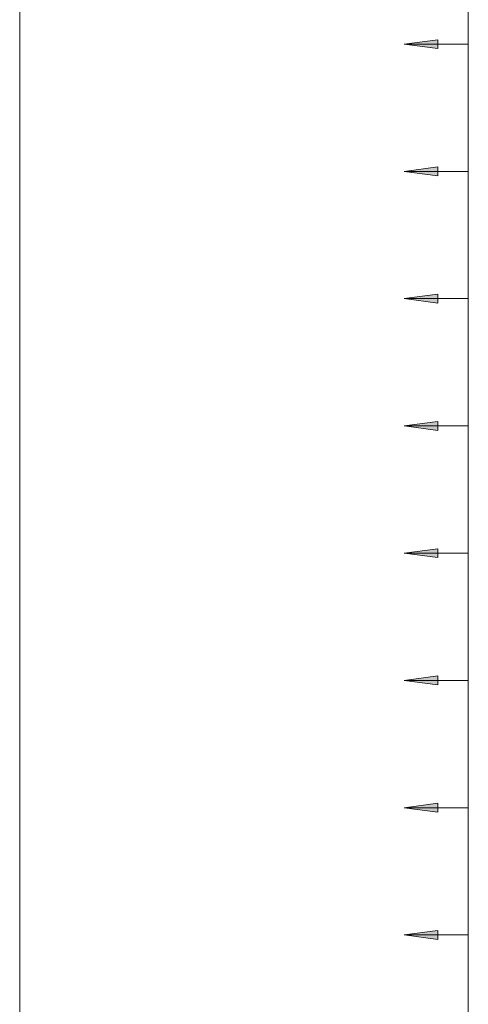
# Model space of a CAD drawing. Header units: millimetres. Extents: x 4307 to 42792, y 1610 to 10025.
# Tile 147 of 256: x 24630 to 24979, y 4358 to 5124. Entities that reach past the tile are written whole.
import ezdxf

# ---------------------------------------------------------------- set-up
doc = ezdxf.new("R2010")
doc.units = ezdxf.units.MM
for name, color, linetype, lineweight in [('A-ANNO-DIMS', 211, 'Continuous', 5), ('A-ANNO-DIMS-25', 211, 'Continuous', 5), ('S-COLS', 52, 'Continuous', 9)]:
    doc.layers.add(name, color=color, linetype=linetype, lineweight=lineweight)
doc.styles.add('Arial_1', font='arial.ttf', dxfattribs={"height": 62.5})
doc.dimstyles.new('Výztuž_kusy__řezy__3', dxfattribs={"dimscale": 304.8, "dimtxt": 0.18, "dimasz": 0, "dimexe": 0, "dimexo": 0.0625, "dimgap": 0.082021, "dimtad": 1, "dimdec": 0, "dimzin": 0, "dimdsep": 46, "dimtxsty": 'Arial_1', "dimblk1": 'NONE', "dimblk2": 'NONE', "dimsah": 1, "dimcen": 0.09, "dimazin": 0, "dimtfac": 1, "dimtdec": 4, "dimtix": 1, "dimtmove": 0, "dimatfit": 3, "dimfxl": 0.164042, "dimfxlon": 1, "dimtvp": 1, "dimtfill": 1, "dimtolj": 1, "dimtzin": 0, "dimarcsym": 2})

# ---------------------------------------------------------------- blocks, each defined once
blk = doc.blocks.new('DIMBLOCK705-V1')
at = {"layer": 'A-ANNO-DIMS-25'}
for points in [[(24929.13, 5203.98), (24955.42, 5200.51), (24955.42, 5207.44)], [(24929.13, 5104.97), (24955.42, 5101.51), (24955.42, 5108.43)]]:
    blk.add_hatch(color=256, dxfattribs=at).paths.add_polyline_path(points)
for p, q in [((24955.42, 5207.44), (24929.13, 5203.98)), ((24929.13, 5203.98), (24955.42, 5200.51)), ((24979.13, 5203.98), (24929.13, 5203.98)), ((24955.42, 5200.51), (24955.42, 5207.44)), ((24979.13, 5203.98), (24979.13, 5104.97)), ((24979.13, 5203.98), (24979.13, 5203.98)), ((24955.42, 5108.43), (24929.13, 5104.97)), ((24929.13, 5104.97), (24955.42, 5101.51)), ((24979.13, 5104.97), (24929.13, 5104.97)), ((24955.42, 5101.51), (24955.42, 5108.43)), ((24979.13, 5104.97), (24979.13, 5104.97))]:
    blk.add_line(p, q, dxfattribs=at)
blk = doc.blocks.new('_None')
blk = doc.blocks.new('DIMBLOCK706-V1')
at = {"layer": 'A-ANNO-DIMS-25'}
for points in [[(24929.13, 5104.97), (24955.42, 5101.51), (24955.42, 5108.43)], [(24929.13, 5005.96), (24955.42, 5002.5), (24955.42, 5009.42)]]:
    blk.add_hatch(color=256, dxfattribs=at).paths.add_polyline_path(points)
for p, q in [((24955.42, 5108.43), (24929.13, 5104.97)), ((24929.13, 5104.97), (24955.42, 5101.51)), ((24979.13, 5104.97), (24929.13, 5104.97)), ((24955.42, 5101.51), (24955.42, 5108.43)), ((24979.13, 5104.97), (24979.13, 5005.96)), ((24979.13, 5104.97), (24979.13, 5104.97)), ((24955.42, 5009.42), (24929.13, 5005.96)), ((24929.13, 5005.96), (24955.42, 5002.5)), ((24979.13, 5005.96), (24929.13, 5005.96)), ((24955.42, 5002.5), (24955.42, 5009.42)), ((24979.13, 5005.96), (24979.13, 5005.96))]:
    blk.add_line(p, q, dxfattribs=at)
blk = doc.blocks.new('DIMBLOCK707-V1')
at = {"layer": 'A-ANNO-DIMS-25'}
for points in [[(24929.13, 5005.96), (24955.42, 5002.5), (24955.42, 5009.42)], [(24929.13, 4906.96), (24955.42, 4903.5), (24955.42, 4910.42)]]:
    blk.add_hatch(color=256, dxfattribs=at).paths.add_polyline_path(points)
for p, q in [((24955.42, 5009.42), (24929.13, 5005.96)), ((24929.13, 5005.96), (24955.42, 5002.5)), ((24979.13, 5005.96), (24929.13, 5005.96)), ((24955.42, 5002.5), (24955.42, 5009.42)), ((24979.13, 5005.96), (24979.13, 4906.96)), ((24979.13, 5005.96), (24979.13, 5005.96)), ((24955.42, 4910.42), (24929.13, 4906.96)), ((24955.42, 4903.5), (24955.42, 4910.42)), ((24929.13, 4906.96), (24955.42, 4903.5)), ((24979.13, 4906.96), (24929.13, 4906.96)), ((24979.13, 4906.96), (24979.13, 4906.96))]:
    blk.add_line(p, q, dxfattribs=at)
blk = doc.blocks.new('DIMBLOCK708-V1')
at = {"layer": 'A-ANNO-DIMS-25'}
for points in [[(24929.13, 4906.96), (24955.42, 4903.5), (24955.42, 4910.42)], [(24929.13, 4807.95), (24955.42, 4804.49), (24955.42, 4811.41)]]:
    blk.add_hatch(color=256, dxfattribs=at).paths.add_polyline_path(points)
for p, q in [((24955.42, 4910.42), (24929.13, 4906.96)), ((24955.42, 4903.5), (24955.42, 4910.42)), ((24929.13, 4906.96), (24955.42, 4903.5)), ((24979.13, 4906.96), (24929.13, 4906.96)), ((24979.13, 4906.96), (24979.13, 4807.95)), ((24979.13, 4906.96), (24979.13, 4906.96)), ((24955.42, 4811.41), (24929.13, 4807.95)), ((24955.42, 4804.49), (24955.42, 4811.41)), ((24929.13, 4807.95), (24955.42, 4804.49)), ((24979.13, 4807.95), (24929.13, 4807.95)), ((24979.13, 4807.95), (24979.13, 4807.95))]:
    blk.add_line(p, q, dxfattribs=at)
blk = doc.blocks.new('DIMBLOCK709-V1')
at = {"layer": 'A-ANNO-DIMS-25'}
for points in [[(24929.13, 4807.95), (24955.42, 4804.49), (24955.42, 4811.41)], [(24929.13, 4708.94), (24955.42, 4705.48), (24955.42, 4712.4)]]:
    blk.add_hatch(color=256, dxfattribs=at).paths.add_polyline_path(points)
for p, q in [((24955.42, 4811.41), (24929.13, 4807.95)), ((24955.42, 4804.49), (24955.42, 4811.41)), ((24929.13, 4807.95), (24955.42, 4804.49)), ((24979.13, 4807.95), (24929.13, 4807.95)), ((24979.13, 4807.95), (24979.13, 4708.94)), ((24979.13, 4807.95), (24979.13, 4807.95)), ((24955.42, 4712.4), (24929.13, 4708.94)), ((24955.42, 4705.48), (24955.42, 4712.4)), ((24929.13, 4708.94), (24955.42, 4705.48)), ((24979.13, 4708.94), (24929.13, 4708.94)), ((24979.13, 4708.94), (24979.13, 4708.94))]:
    blk.add_line(p, q, dxfattribs=at)
blk = doc.blocks.new('DIMBLOCK710-V1')
at = {"layer": 'A-ANNO-DIMS-25'}
for points in [[(24929.13, 4708.94), (24955.42, 4705.48), (24955.42, 4712.4)], [(24929.13, 4609.94), (24955.42, 4606.48), (24955.42, 4613.4)]]:
    blk.add_hatch(color=256, dxfattribs=at).paths.add_polyline_path(points)
for p, q in [((24955.42, 4712.4), (24929.13, 4708.94)), ((24955.42, 4705.48), (24955.42, 4712.4)), ((24929.13, 4708.94), (24955.42, 4705.48)), ((24979.13, 4708.94), (24929.13, 4708.94)), ((24979.13, 4708.94), (24979.13, 4609.94)), ((24979.13, 4708.94), (24979.13, 4708.94)), ((24955.42, 4613.4), (24929.13, 4609.94)), ((24955.42, 4606.48), (24955.42, 4613.4)), ((24929.13, 4609.94), (24955.42, 4606.48)), ((24979.13, 4609.94), (24929.13, 4609.94)), ((24979.13, 4609.94), (24979.13, 4609.94))]:
    blk.add_line(p, q, dxfattribs=at)
blk = doc.blocks.new('DIMBLOCK711-V1')
at = {"layer": 'A-ANNO-DIMS-25'}
for points in [[(24929.13, 4609.94), (24955.42, 4606.48), (24955.42, 4613.4)], [(24929.13, 4510.93), (24955.42, 4507.47), (24955.42, 4514.39)]]:
    blk.add_hatch(color=256, dxfattribs=at).paths.add_polyline_path(points)
for p, q in [((24955.42, 4613.4), (24929.13, 4609.94)), ((24955.42, 4606.48), (24955.42, 4613.4)), ((24929.13, 4609.94), (24955.42, 4606.48)), ((24979.13, 4609.94), (24929.13, 4609.94)), ((24979.13, 4609.94), (24979.13, 4510.93)), ((24979.13, 4609.94), (24979.13, 4609.94)), ((24955.42, 4514.39), (24929.13, 4510.93)), ((24955.42, 4507.47), (24955.42, 4514.39)), ((24929.13, 4510.93), (24955.42, 4507.47)), ((24979.13, 4510.93), (24929.13, 4510.93)), ((24979.13, 4510.93), (24979.13, 4510.93))]:
    blk.add_line(p, q, dxfattribs=at)
blk = doc.blocks.new('DIMBLOCK712-V1')
at = {"layer": 'A-ANNO-DIMS-25'}
for points in [[(24929.13, 4510.93), (24955.42, 4507.47), (24955.42, 4514.39)], [(24929.13, 4411.93), (24955.42, 4408.46), (24955.42, 4415.39)]]:
    blk.add_hatch(color=256, dxfattribs=at).paths.add_polyline_path(points)
for p, q in [((24955.42, 4514.39), (24929.13, 4510.93)), ((24955.42, 4507.47), (24955.42, 4514.39)), ((24929.13, 4510.93), (24955.42, 4507.47)), ((24979.13, 4510.93), (24929.13, 4510.93)), ((24979.13, 4510.93), (24979.13, 4411.93)), ((24979.13, 4510.93), (24979.13, 4510.93)), ((24955.42, 4415.39), (24929.13, 4411.93)), ((24955.42, 4408.46), (24955.42, 4415.39)), ((24929.13, 4411.93), (24955.42, 4408.46)), ((24979.13, 4411.93), (24929.13, 4411.93)), ((24979.13, 4411.93), (24979.13, 4411.93))]:
    blk.add_line(p, q, dxfattribs=at)
blk = doc.blocks.new('DIMBLOCK713-V1')
at = {"layer": 'A-ANNO-DIMS-25'}
for points in [[(24929.13, 4411.93), (24955.42, 4408.46), (24955.42, 4415.39)], [(24929.13, 4312.92), (24955.42, 4309.46), (24955.42, 4316.38)]]:
    blk.add_hatch(color=256, dxfattribs=at).paths.add_polyline_path(points)
for p, q in [((24955.42, 4415.39), (24929.13, 4411.93)), ((24955.42, 4408.46), (24955.42, 4415.39)), ((24929.13, 4411.93), (24955.42, 4408.46)), ((24979.13, 4411.93), (24929.13, 4411.93)), ((24979.13, 4411.93), (24979.13, 4312.92)), ((24979.13, 4411.93), (24979.13, 4411.93)), ((24955.42, 4316.38), (24929.13, 4312.92)), ((24929.13, 4312.92), (24955.42, 4309.46)), ((24979.13, 4312.92), (24929.13, 4312.92)), ((24955.42, 4309.46), (24955.42, 4316.38)), ((24979.13, 4312.92), (24979.13, 4312.92))]:
    blk.add_line(p, q, dxfattribs=at)
blk = doc.blocks.new('DIMBLOCK731-V1')
at = {"layer": 'A-ANNO-DIMS-25'}
for points in [[(24929.13, 5600), (24955.42, 5596.54), (24955.42, 5603.46)], [(24929.13, 5500.99), (24955.42, 5497.53), (24955.42, 5504.45)], [(24929.13, 5401.99), (24955.42, 5398.53), (24955.42, 5405.45)], [(24929.13, 5302.98), (24955.42, 5299.52), (24955.42, 5306.44)], [(24929.13, 5203.98), (24955.42, 5200.51), (24955.42, 5207.44)], [(24929.13, 5104.97), (24955.42, 5101.51), (24955.42, 5108.43)], [(24929.13, 5005.96), (24955.42, 5002.5), (24955.42, 5009.42)], [(24929.13, 4906.96), (24955.42, 4903.5), (24955.42, 4910.42)], [(24929.13, 4807.95), (24955.42, 4804.49), (24955.42, 4811.41)], [(24929.13, 4708.94), (24955.42, 4705.48), (24955.42, 4712.4)], [(24929.13, 4609.94), (24955.42, 4606.48), (24955.42, 4613.4)], [(24929.13, 4510.93), (24955.42, 4507.47), (24955.42, 4514.39)], [(24929.13, 4411.93), (24955.42, 4408.46), (24955.42, 4415.39)], [(24929.13, 4312.92), (24955.42, 4309.46), (24955.42, 4316.38)], [(24929.13, 4213.91), (24955.42, 4210.45), (24955.42, 4217.37)], [(24929.13, 4114.91), (24955.42, 4111.45), (24955.42, 4118.37)], [(24929.13, 4015.9), (24955.42, 4012.44), (24955.42, 4019.36)], [(24929.13, 3916.89), (24955.42, 3913.43), (24955.42, 3920.36)], [(24929.13, 3817.89), (24955.42, 3814.43), (24955.42, 3821.35)], [(24929.13, 3718.88), (24955.42, 3715.42), (24955.42, 3722.34)], [(24929.13, 3619.88), (24955.42, 3616.41), (24955.42, 3623.34)], [(24929.13, 3520.87), (24955.42, 3517.41), (24955.42, 3524.33)], [(24929.13, 3421.86), (24955.42, 3418.4), (24955.42, 3425.32)], [(24929.13, 3322.86), (24955.42, 3319.4), (24955.42, 3326.32)], [(24929.13, 3223.85), (24955.42, 3220.39), (24955.42, 3227.31)], [(24929.13, 3124.84), (24955.42, 3121.38), (24955.42, 3128.31)], [(24929.13, 3025.84), (24955.42, 3022.38), (24955.42, 3029.3)], [(24929.13, 2926.83), (24955.42, 2923.37), (24955.42, 2930.29)], [(24929.13, 2827.83), (24955.42, 2824.36), (24955.42, 2831.29)], [(24929.13, 2728.82), (24955.42, 2725.36), (24955.42, 2732.28)], [(24929.13, 2629.81), (24955.42, 2626.35), (24955.42, 2633.27)]]:
    blk.add_hatch(color=256, dxfattribs=at).paths.add_polyline_path(points)
for p, q in [((24955.42, 5603.46), (24929.13, 5600)), ((24929.13, 5600), (24955.42, 5596.54)), ((24979.13, 5600), (24929.13, 5600)), ((24955.42, 5596.54), (24955.42, 5603.46)), ((24979.13, 5600), (24979.13, 2629.81)), ((24979.13, 5600), (24979.13, 5500.99)), ((24979.13, 5600), (24979.13, 5600)), ((24955.42, 5504.45), (24929.13, 5500.99)), ((24929.13, 5500.99), (24955.42, 5497.53)), ((24979.13, 5500.99), (24929.13, 5500.99)), ((24955.42, 5497.53), (24955.42, 5504.45)), ((24979.13, 5500.99), (24979.13, 5401.99)), ((24979.13, 5500.99), (24979.13, 5500.99)), ((24955.42, 5405.45), (24929.13, 5401.99)), ((24929.13, 5401.99), (24955.42, 5398.53)), ((24979.13, 5401.99), (24929.13, 5401.99)), ((24955.42, 5398.53), (24955.42, 5405.45)), ((24979.13, 5401.99), (24979.13, 5302.98)), ((24979.13, 5401.99), (24979.13, 5401.99)), ((24955.42, 5306.44), (24929.13, 5302.98)), ((24929.13, 5302.98), (24955.42, 5299.52)), ((24979.13, 5302.98), (24929.13, 5302.98)), ((24955.42, 5299.52), (24955.42, 5306.44)), ((24979.13, 5302.98), (24979.13, 5203.98)), ((24979.13, 5302.98), (24979.13, 5302.98)), ((24955.42, 5207.44), (24929.13, 5203.98)), ((24929.13, 5203.98), (24955.42, 5200.51)), ((24979.13, 5203.98), (24929.13, 5203.98)), ((24955.42, 5200.51), (24955.42, 5207.44)), ((24979.13, 5203.98), (24979.13, 5104.97)), ((24979.13, 5203.98), (24979.13, 5203.98)), ((24955.42, 5108.43), (24929.13, 5104.97)), ((24929.13, 5104.97), (24955.42, 5101.51)), ((24979.13, 5104.97), (24929.13, 5104.97)), ((24955.42, 5101.51), (24955.42, 5108.43)), ((24979.13, 5104.97), (24979.13, 5005.96)), ((24979.13, 5104.97), (24979.13, 5104.97)), ((24955.42, 5009.42), (24929.13, 5005.96)), ((24929.13, 5005.96), (24955.42, 5002.5)), ((24979.13, 5005.96), (24929.13, 5005.96)), ((24955.42, 5002.5), (24955.42, 5009.42)), ((24979.13, 5005.96), (24979.13, 4906.96)), ((24979.13, 5005.96), (24979.13, 5005.96)), ((24955.42, 4910.42), (24929.13, 4906.96)), ((24955.42, 4903.5), (24955.42, 4910.42)), ((24929.13, 4906.96), (24955.42, 4903.5)), ((24979.13, 4906.96), (24929.13, 4906.96)), ((24979.13, 4906.96), (24979.13, 4807.95)), ((24979.13, 4906.96), (24979.13, 4906.96)), ((24955.42, 4811.41), (24929.13, 4807.95)), ((24955.42, 4804.49), (24955.42, 4811.41)), ((24929.13, 4807.95), (24955.42, 4804.49)), ((24979.13, 4807.95), (24929.13, 4807.95)), ((24979.13, 4807.95), (24979.13, 4708.94)), ((24979.13, 4807.95), (24979.13, 4807.95)), ((24955.42, 4712.4), (24929.13, 4708.94)), ((24955.42, 4705.48), (24955.42, 4712.4)), ((24929.13, 4708.94), (24955.42, 4705.48)), ((24979.13, 4708.94), (24929.13, 4708.94)), ((24979.13, 4708.94), (24979.13, 4609.94)), ((24979.13, 4708.94), (24979.13, 4708.94)), ((24955.42, 4613.4), (24929.13, 4609.94)), ((24955.42, 4606.48), (24955.42, 4613.4)), ((24929.13, 4609.94), (24955.42, 4606.48)), ((24979.13, 4609.94), (24929.13, 4609.94)), ((24979.13, 4609.94), (24979.13, 4510.93)), ((24979.13, 4609.94), (24979.13, 4609.94)), ((24955.42, 4514.39), (24929.13, 4510.93)), ((24955.42, 4507.47), (24955.42, 4514.39)), ((24929.13, 4510.93), (24955.42, 4507.47)), ((24979.13, 4510.93), (24929.13, 4510.93)), ((24979.13, 4510.93), (24979.13, 4411.93)), ((24979.13, 4510.93), (24979.13, 4510.93)), ((24955.42, 4415.39), (24929.13, 4411.93)), ((24955.42, 4408.46), (24955.42, 4415.39)), ((24929.13, 4411.93), (24955.42, 4408.46)), ((24979.13, 4411.93), (24929.13, 4411.93)), ((24979.13, 4411.93), (24979.13, 4312.92)), ((24979.13, 4411.93), (24979.13, 4411.93)), ((24955.42, 4316.38), (24929.13, 4312.92)), ((24929.13, 4312.92), (24955.42, 4309.46)), ((24979.13, 4312.92), (24929.13, 4312.92)), ((24955.42, 4309.46), (24955.42, 4316.38)), ((24979.13, 4312.92), (24979.13, 4213.91)), ((24979.13, 4312.92), (24979.13, 4312.92)), ((24955.42, 4217.37), (24929.13, 4213.91)), ((24929.13, 4213.91), (24955.42, 4210.45)), ((24979.13, 4213.91), (24929.13, 4213.91)), ((24955.42, 4210.45), (24955.42, 4217.37)), ((24979.13, 4213.91), (24979.13, 4114.91)), ((24979.13, 4213.91), (24979.13, 4213.91)), ((24955.42, 4118.37), (24929.13, 4114.91)), ((24929.13, 4114.91), (24955.42, 4111.45)), ((24979.13, 4114.91), (24929.13, 4114.91)), ((24955.42, 4111.45), (24955.42, 4118.37)), ((24979.13, 4114.91), (24979.13, 4015.9)), ((24979.13, 4114.91), (24979.13, 4114.91)), ((24955.42, 4019.36), (24929.13, 4015.9)), ((24929.13, 4015.9), (24955.42, 4012.44)), ((24979.13, 4015.9), (24929.13, 4015.9)), ((24955.42, 4012.44), (24955.42, 4019.36)), ((24979.13, 4015.9), (24979.13, 3916.89)), ((24979.13, 4015.9), (24979.13, 4015.9)), ((24955.42, 3920.36), (24929.13, 3916.89)), ((24929.13, 3916.89), (24955.42, 3913.43)), ((24979.13, 3916.89), (24929.13, 3916.89)), ((24955.42, 3913.43), (24955.42, 3920.36)), ((24979.13, 3916.89), (24979.13, 3817.89)), ((24979.13, 3916.89), (24979.13, 3916.89)), ((24955.42, 3821.35), (24929.13, 3817.89)), ((24929.13, 3817.89), (24955.42, 3814.43)), ((24979.13, 3817.89), (24929.13, 3817.89)), ((24955.42, 3814.43), (24955.42, 3821.35)), ((24979.13, 3817.89), (24979.13, 3718.88)), ((24979.13, 3817.89), (24979.13, 3817.89)), ((24955.42, 3722.34), (24929.13, 3718.88)), ((24929.13, 3718.88), (24955.42, 3715.42)), ((24979.13, 3718.88), (24929.13, 3718.88)), ((24955.42, 3715.42), (24955.42, 3722.34)), ((24979.13, 3718.88), (24979.13, 3619.88)), ((24979.13, 3718.88), (24979.13, 3718.88)), ((24955.42, 3623.34), (24929.13, 3619.88)), ((24955.42, 3616.41), (24955.42, 3623.34)), ((24929.13, 3619.88), (24955.42, 3616.41)), ((24979.13, 3619.88), (24929.13, 3619.88)), ((24979.13, 3619.88), (24979.13, 3520.87)), ((24979.13, 3619.88), (24979.13, 3619.88)), ((24955.42, 3524.33), (24929.13, 3520.87)), ((24955.42, 3517.41), (24955.42, 3524.33)), ((24929.13, 3520.87), (24955.42, 3517.41)), ((24979.13, 3520.87), (24929.13, 3520.87)), ((24979.13, 3520.87), (24979.13, 3421.86)), ((24979.13, 3520.87), (24979.13, 3520.87)), ((24955.42, 3425.32), (24929.13, 3421.86)), ((24955.42, 3418.4), (24955.42, 3425.32)), ((24929.13, 3421.86), (24955.42, 3418.4)), ((24979.13, 3421.86), (24929.13, 3421.86)), ((24979.13, 3421.86), (24979.13, 3322.86)), ((24979.13, 3421.86), (24979.13, 3421.86)), ((24955.42, 3326.32), (24929.13, 3322.86)), ((24955.42, 3319.4), (24955.42, 3326.32)), ((24929.13, 3322.86), (24955.42, 3319.4)), ((24979.13, 3322.86), (24929.13, 3322.86)), ((24979.13, 3322.86), (24979.13, 3223.85)), ((24979.13, 3322.86), (24979.13, 3322.86)), ((24955.42, 3227.31), (24929.13, 3223.85)), ((24955.42, 3220.39), (24955.42, 3227.31)), ((24929.13, 3223.85), (24955.42, 3220.39)), ((24979.13, 3223.85), (24929.13, 3223.85)), ((24979.13, 3223.85), (24979.13, 3124.84)), ((24979.13, 3223.85), (24979.13, 3223.85)), ((24955.42, 3128.31), (24929.13, 3124.84)), ((24955.42, 3121.38), (24955.42, 3128.31)), ((24929.13, 3124.84), (24955.42, 3121.38)), ((24979.13, 3124.84), (24929.13, 3124.84)), ((24979.13, 3124.84), (24979.13, 3025.84)), ((24979.13, 3124.84), (24979.13, 3124.84)), ((24955.42, 3029.3), (24929.13, 3025.84)), ((24929.13, 3025.84), (24955.42, 3022.38)), ((24979.13, 3025.84), (24929.13, 3025.84)), ((24955.42, 3022.38), (24955.42, 3029.3)), ((24979.13, 3025.84), (24979.13, 2926.83)), ((24979.13, 3025.84), (24979.13, 3025.84)), ((24955.42, 2930.29), (24929.13, 2926.83)), ((24929.13, 2926.83), (24955.42, 2923.37)), ((24979.13, 2926.83), (24929.13, 2926.83)), ((24955.42, 2923.37), (24955.42, 2930.29)), ((24979.13, 2926.83), (24979.13, 2827.83)), ((24979.13, 2926.83), (24979.13, 2926.83)), ((24955.42, 2831.29), (24929.13, 2827.83)), ((24929.13, 2827.83), (24955.42, 2824.36)), ((24979.13, 2827.83), (24929.13, 2827.83)), ((24955.42, 2824.36), (24955.42, 2831.29)), ((24979.13, 2827.83), (24979.13, 2728.82)), ((24979.13, 2827.83), (24979.13, 2827.83)), ((24955.42, 2732.28), (24929.13, 2728.82)), ((24929.13, 2728.82), (24955.42, 2725.36)), ((24979.13, 2728.82), (24929.13, 2728.82)), ((24955.42, 2725.36), (24955.42, 2732.28)), ((24979.13, 2728.82), (24979.13, 2629.81)), ((24979.13, 2728.82), (24979.13, 2728.82)), ((24955.42, 2633.27), (24929.13, 2629.81)), ((24929.13, 2629.81), (24955.42, 2626.35)), ((24979.13, 2629.81), (24929.13, 2629.81)), ((24955.42, 2626.35), (24955.42, 2633.27)), ((24979.13, 2629.81), (24979.13, 2629.81))]:
    blk.add_line(p, q, dxfattribs=at)

msp = doc.modelspace()

# ---------------------------------------------------------------- linework, layer by layer
at = {"layer": 'S-COLS'}
for p, q in [((24630, 2605), (24630, 5770)), ((24630, 5620), (24630, 2605))]:
    msp.add_line(p, q, dxfattribs=at)

# ---------------------------------------------------------------- dimensions: what is measured, and where the dimension line sits
at = {"layer": 'A-ANNO-DIMS'}
for base, p1, p2, text, override, picture, middle in [((24979.13, 2629.81), (24929.13, 5600), (24929.13, 2629.81), '99 2970', {"dimpost": '<>', "dimblk1": 'None', "dimblk2": 'None', "dimsah": 1, "dimfxl": 2970.187087}, 'DIMBLOCK731-V1', (24922.22, 4114.91)), ((24979.13, 5104.97), (24929.13, 5203.98), (24929.13, 5104.97), ' ', {"dimpost": '<>', "dimfxl": 99.006236}, 'DIMBLOCK705-V1', (24979.13, 5154.47)), ((24979.13, 5005.96), (24929.13, 5104.97), (24929.13, 5005.96), ' ', {"dimpost": '<>', "dimfxl": 99.006236}, 'DIMBLOCK706-V1', (24979.13, 5055.47)), ((24979.13, 4906.96), (24929.13, 5005.96), (24929.13, 4906.96), ' ', {"dimpost": '<>', "dimfxl": 99.006236}, 'DIMBLOCK707-V1', (24979.13, 4956.46)), ((24979.13, 4807.95), (24929.13, 4906.96), (24929.13, 4807.95), ' ', {"dimpost": '<>', "dimfxl": 99.006236}, 'DIMBLOCK708-V1', (24979.13, 4857.45)), ((24979.13, 4708.94), (24929.13, 4807.95), (24929.13, 4708.94), ' ', {"dimpost": '<>', "dimfxl": 99.006236}, 'DIMBLOCK709-V1', (24979.13, 4758.45)), ((24979.13, 4609.94), (24929.13, 4708.94), (24929.13, 4609.94), ' ', {"dimpost": '<>', "dimfxl": 99.006236}, 'DIMBLOCK710-V1', (24979.13, 4659.44)), ((24979.13, 4510.93), (24929.13, 4609.94), (24929.13, 4510.93), ' ', {"dimpost": '<>', "dimfxl": 99.006236}, 'DIMBLOCK711-V1', (24979.13, 4560.43)), ((24979.13, 4411.93), (24929.13, 4510.93), (24929.13, 4411.93), ' ', {"dimpost": '<>', "dimfxl": 99.006236}, 'DIMBLOCK712-V1', (24979.13, 4461.43)), ((24979.13, 4312.92), (24929.13, 4411.93), (24929.13, 4312.92), ' ', {"dimpost": '<>', "dimfxl": 99.006236}, 'DIMBLOCK713-V1', (24979.13, 4362.42))]:
    dim = msp.add_linear_dim(base=base, p1=p1, p2=p2, angle=90, text=text, dimstyle='Výztuž_kusy__řezy__3', override=override, dxfattribs=at)
    dim.commit()
    dim.dimension.update_dxf_attribs({"geometry": picture, "text_midpoint": middle})

doc.saveas('drawing.dxf')
